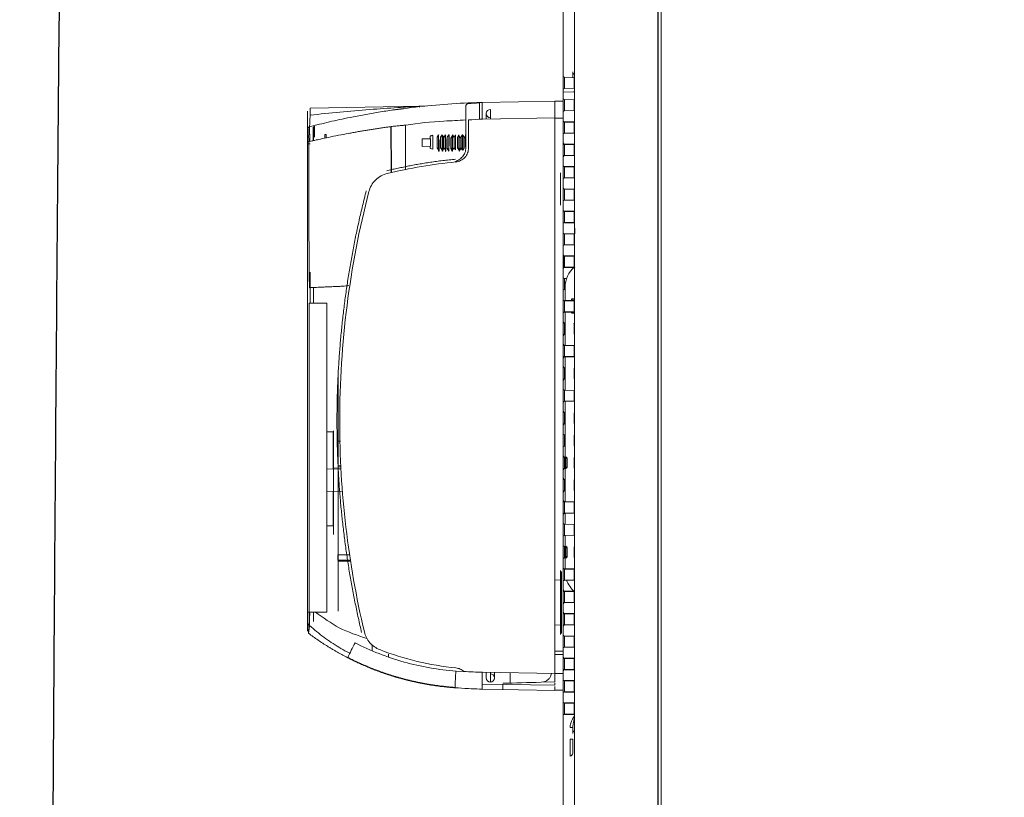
# Paper-space layout '_Right' of a CAD drawing. Header units: millimetres. Extents: x -605 to 634, y 5 to 2555.
# Tile 5 of 18: x -440 to -264, y 967 to 1106. Entities that reach past the tile are written whole.
import ezdxf

# ---------------------------------------------------------------- set-up
doc = ezdxf.new("R2010")
doc.units = ezdxf.units.MM

psp = doc.layouts.new('_Right')

# ---------------------------------------------------------------- linework, layer by layer
at = {"color": 144, "linetype": 'Continuous', "lineweight": 18}
for p, q in [((-325, 1512.12), (-325, 150.12)), ((-342.5, 539.12), (-342.5, 1409.12)), ((-340.47, 1409.12), (-340.47, 539.12)), ((-340.8, 1097.09), (-340.8, 1096.02)), ((-340.55, 1096.09), (-342.25, 1096.12)), ((-342.25, 1094.13), (-342.25, 1096.12)), ((-340.55, 1096.09), (-340.55, 1094.16)), ((-340.68, 1093.51), (-342.5, 1093.48)), ((-342.25, 1094.13), (-340.55, 1094.16)), ((-368.18, 1090.93), (-387.81, 1090.59)), ((-359.95, 1083.4), (-359.95, 1090.9)), ((-359.92, 1091.04), (-359.92, 1091.04)), ((-357.51, 1091.54), (-357.51, 1088.6)), ((-357.5, 1088.6), (-357.5, 1091.61)), ((-357, 1091.63), (-344, 1091.85)), ((-357, 1091.63), (-357, 1088.63)), ((-344, 987.87), (-344, 1091.83)), ((-344, 1091.83), (-342.5, 1091.83)), ((-340.55, 1092.09), (-342.25, 1092.12)), ((-342.25, 1090.13), (-342.25, 1092.12)), ((-340.55, 1092.09), (-340.55, 1090.16)), ((-388.3, 1088.92), (-388.3, 1090.09)), ((-387.81, 1090.59), (-387.81, 1089.36)), ((-387.59, 1089.38), (-387.81, 1089.36)), ((-356.3, 1089.63), (-356.3, 1088.64)), ((-355.55, 1088.65), (-355.55, 1090.38)), ((-342.25, 1090.13), (-340.55, 1090.16)), ((-387, 1087.37), (-387, 1085.45)), ((-359.46, 1088.5), (-359.46, 1083.46)), ((-344, 1088.86), (-356.97, 1088.63)), ((-344, 1088.83), (-342.5, 1088.83)), ((-342.25, 1086.13), (-342.25, 1088.12)), ((-340.55, 1088.09), (-340.55, 1086.16)), ((-385.15, 1085.88), (-384.95, 1085.88)), ((-385.15, 1085.22), (-385.15, 1085.88)), ((-384.95, 1085.26), (-384.95, 1085.88)), ((-366.3, 1085.13), (-366.3, 1085.57)), ((-365.82, 1083.26), (-365.82, 1085.69)), ((-364.8, 1085.83), (-364.8, 1082.93)), ((-364.2, 1085.83), (-364.45, 1085.39)), ((-364.2, 1085.83), (-364.2, 1082.93)), ((-363.85, 1085.32), (-364.1, 1085.72)), ((-363.6, 1085.83), (-363.6, 1082.93)), ((-363, 1085.83), (-363.25, 1085.39)), ((-362.9, 1085.83), (-363, 1085.83)), ((-363, 1085.83), (-363, 1082.93)), ((-362.9, 1083.83), (-362.9, 1085.83)), ((-362.65, 1085.25), (-362.4, 1085.61)), ((-362.4, 1085.61), (-362.4, 1082.93)), ((-362.3, 1085.83), (-362.3, 1082.93)), ((-361.8, 1085.83), (-362.05, 1085.39)), ((-361.8, 1085.83), (-361.8, 1083.14)), ((-361.2, 1085.83), (-361.45, 1085.39)), ((-361.2, 1085.83), (-361.2, 1083.14)), ((-361.1, 1082.93), (-361.1, 1085.61)), ((-360.85, 1085.25), (-361.1, 1085.61)), ((-360.6, 1085.83), (-360.85, 1085.39)), ((-360.5, 1085.83), (-360.6, 1085.83)), ((-360.6, 1085.83), (-360.6, 1083.14)), ((-360.25, 1085.39), (-360.5, 1085.83)), ((-360.5, 1085.83), (-360.5, 1083.04)), ((-360.25, 1085.25), (-360, 1085.61)), ((-360, 1083.62), (-360, 1085.83)), ((-388.3, 1084.21), (-387.81, 1084.21)), ((-366.25, 1085.13), (-367.75, 1085.13)), ((-367.75, 1085.13), (-367.75, 1083.75)), ((-366.25, 1083.78), (-366.25, 1085.13)), ((-365.05, 1085.39), (-365.05, 1083.51)), ((-364.8, 1084.93), (-364.7, 1084.93)), ((-364.7, 1084.93), (-364.7, 1082.93)), ((-364.45, 1085.39), (-364.45, 1083.51)), ((-364.2, 1085.13), (-364.1, 1085.13)), ((-364.2, 1084.93), (-364.1, 1084.93)), ((-363.85, 1083.36), (-363.85, 1085.39)), ((-363.6, 1085.13), (-363.5, 1085.13)), ((-363.5, 1085.13), (-363.5, 1082.93)), ((-363.25, 1085.39), (-363.25, 1083.36)), ((-363, 1084.93), (-362.9, 1084.93)), ((-363, 1083.83), (-362.9, 1083.83)), ((-362.65, 1083.36), (-362.65, 1085.25)), ((-362.4, 1084.93), (-362.3, 1084.93)), ((-362.05, 1085.39), (-362.05, 1083.51)), ((-361.45, 1085.39), (-361.45, 1083.51)), ((-360.85, 1085.39), (-360.85, 1083.36)), ((-360.6, 1085.13), (-360.5, 1085.13)), ((-360.25, 1085.39), (-360.25, 1083.36)), ((-360, 1084.93), (-359.95, 1084.93)), ((-360, 1083.83), (-359.95, 1083.83)), ((-342.25, 1082.13), (-342.25, 1084.12)), ((-340.55, 1084.09), (-340.55, 1082.16)), ((-367.75, 1083.75), (-366.25, 1083.78)), ((-366.3, 1083.36), (-366.3, 1083.78)), ((-366.3, 1083.36), (-365.82, 1083.26)), ((-365.05, 1083.51), (-364.8, 1083.14)), ((-364.8, 1082.93), (-364.7, 1082.93)), ((-364.45, 1083.51), (-364.2, 1083.14)), ((-364.2, 1082.93), (-364.1, 1082.93)), ((-363.85, 1083.44), (-364.1, 1083.04)), ((-364.1, 1082.93), (-363.85, 1083.36)), ((-363.85, 1083.51), (-363.6, 1083.14)), ((-363.25, 1083.44), (-363, 1083.04)), ((-362.65, 1083.51), (-362.4, 1083.14)), ((-362.4, 1082.93), (-362.3, 1082.93)), ((-362.05, 1083.51), (-362.3, 1083.14)), ((-362.05, 1083.51), (-361.8, 1083.14)), ((-361.45, 1083.51), (-361.2, 1083.14)), ((-360.85, 1083.51), (-361.1, 1083.14)), ((-361.1, 1082.93), (-360.85, 1083.36)), ((-360.85, 1083.51), (-360.6, 1083.14)), ((-360.6, 1083.62), (-360.5, 1083.62)), ((-360.25, 1083.44), (-360.5, 1083.04)), ((-343, 1073.26), (-343, 1079)), ((-342.25, 1078.13), (-342.25, 1080.12)), ((-340.55, 1080.09), (-340.55, 1078.16)), ((-340.55, 1076.09), (-342.25, 1076.12)), ((-342.25, 1074.13), (-342.25, 1076.12)), ((-340.55, 1076.09), (-340.55, 1074.16)), ((-342.25, 1074.13), (-340.55, 1074.16)), ((-342.25, 1070.13), (-342.25, 1072.12)), ((-340.55, 1072.09), (-340.55, 1070.16)), ((-340.55, 1068.09), (-342.25, 1068.12)), ((-342.25, 1066.13), (-342.25, 1068.12)), ((-340.55, 1068.09), (-340.55, 1066.16)), ((-340.47, 1069.13), (-340.5, 1069.13)), ((-340.5, 1066.17), (-340.5, 1012.09)), ((-342.25, 1066.13), (-340.55, 1066.16)), ((-340.55, 1064.09), (-340.55, 1062.16)), ((-387.81, 1055.67), (-387.81, 1061.27)), ((-341.9, 1060.12), (-342.25, 1060.12)), ((-342.25, 1058.13), (-342.25, 1060.12)), ((-387.2, 1055.66), (-387.2, 1058.5)), ((-342.25, 1058.13), (-342.17, 1058.13)), ((-342.17, 1058.52), (-342.17, 1056.12)), ((-387.99, 998.37), (-387.99, 1055.67)), ((-384.8, 1055.67), (-387.99, 1055.67)), ((-384.8, 1000.42), (-384.8, 1055.67)), ((-342.25, 1054.13), (-342.25, 1056.12)), ((-340.55, 1056.09), (-340.55, 1054.16)), ((-388.3, 999.82), (-388.3, 1054.17)), ((-342.17, 1054.13), (-342.17, 1048.12)), ((-342.25, 1050.13), (-342.25, 1052.12)), ((-340.55, 1052.09), (-340.55, 1050.16)), ((-342.25, 1046.13), (-342.25, 1048.12)), ((-340.55, 1048.09), (-340.55, 1046.16)), ((-342.17, 1046.13), (-342.17, 1040.12)), ((-342.17, 1044.12), (-342.25, 1044.12)), ((-342.25, 1042.13), (-342.25, 1044.12)), ((-340.55, 1044.09), (-340.55, 1042.16)), ((-382.8, 1000.58), (-382.8, 1042.68)), ((-342.25, 1042.13), (-342.17, 1042.13)), ((-340.55, 1040.09), (-342.25, 1040.12)), ((-342.25, 1038.13), (-342.25, 1040.12)), ((-340.55, 1040.09), (-340.55, 1038.16)), ((-342.25, 1038.13), (-340.55, 1038.16)), ((-342.17, 1038.13), (-342.17, 1020.12)), ((-342.17, 1036.12), (-342.25, 1036.12)), ((-342.25, 1034.13), (-342.25, 1036.12)), ((-340.55, 1036.09), (-340.55, 1034.16)), ((-383.6, 1015.82), (-383.6, 1032.83)), ((-342.25, 1034.13), (-342.17, 1034.13)), ((-384.8, 1032.65), (-383.7, 1032.68)), ((-383.7, 1032.68), (-383.7, 1026.03)), ((-382.39, 1030.98), (-382.85, 1030.98)), ((-342.17, 1032.12), (-342.25, 1032.12)), ((-342.25, 1030.13), (-342.25, 1032.12)), ((-340.55, 1032.09), (-340.55, 1030.16)), ((-342.25, 1030.13), (-342.17, 1030.13)), ((-342.17, 1028.12), (-342.25, 1028.12)), ((-342.25, 1026.13), (-342.25, 1028.12)), ((-342.05, 1028.12), (-342.05, 1026.14)), ((-341.8, 1026.39), (-341.8, 1027.87)), ((-340.55, 1028.09), (-340.55, 1026.16)), ((-382.23, 1025.99), (-384.8, 1026.06)), ((-382.23, 1026.19), (-383.6, 1026.23)), ((-342.25, 1026.13), (-342.17, 1026.13)), ((-340.5, 1026.16), (-340.47, 1026.16)), ((-342.17, 1024.12), (-342.25, 1024.12)), ((-342.25, 1022.13), (-342.25, 1024.12)), ((-340.55, 1024.09), (-340.55, 1022.16)), ((-342.25, 1022.13), (-342.17, 1022.13)), ((-381.98, 1022.07), (-384.8, 1022)), ((-383.7, 1022.03), (-383.7, 1015.82)), ((-342.25, 1018.13), (-342.25, 1020.12)), ((-340.55, 1020.09), (-340.55, 1018.16)), ((-342.17, 1018.13), (-342.17, 1016.12)), ((-384.8, 1015.82), (-383.7, 1015.82)), ((-340.55, 1016.09), (-342.25, 1016.12)), ((-342.25, 1014.13), (-342.25, 1016.12)), ((-340.55, 1016.09), (-340.55, 1014.16)), ((-342.25, 1014.13), (-340.55, 1014.16)), ((-342.17, 1014.13), (-342.17, 1008.12)), ((-342.25, 1010.13), (-342.25, 1012.12)), ((-342.05, 1012.12), (-342.05, 1010.14)), ((-341.8, 1010.39), (-341.8, 1011.87)), ((-340.55, 1012.09), (-340.55, 1010.16)), ((-382.85, 1009.7), (-382.85, 1010.63)), ((-382.85, 1010.63), (-380.7, 1010.63)), ((-340.5, 1010.18), (-340.5, 1009.13)), ((-382.8, 1009.52), (-380.52, 1009.5)), ((-342.25, 1006.13), (-342.25, 1008.12)), ((-340.55, 1008.09), (-340.55, 1006.16)), ((-344, 1006.87), (-343.99, 1006.87)), ((-343, 1007.85), (-343, 996.4)), ((-342.81, 996.68), (-342.81, 1007.57)), ((-343, 1006.13), (-344, 1006.18)), ((-342.25, 1002.13), (-342.25, 1004.12)), ((-340.55, 1004.09), (-340.55, 1002.16)), ((-384.8, 1000.42), (-388.3, 1000.42)), ((-387.99, 1000.13), (-387.81, 1000.13)), ((-387.99, 999.82), (-387.94, 999.82)), ((-387.2, 998.72), (-387.2, 1000.42)), ((-342.25, 998.13), (-342.25, 1000.12)), ((-340.55, 1000.09), (-340.55, 998.16)), ((-388.3, 998.06), (-387.99, 998.37)), ((-387.93, 999.13), (-387.94, 998.03)), ((-344, 998.08), (-343, 998.13)), ((-340.55, 996.09), (-342.25, 996.12)), ((-342.25, 994.13), (-342.25, 996.12)), ((-340.55, 996.09), (-340.55, 994.16)), ((-342.25, 994.13), (-340.55, 994.16)), ((-373.75, 992.4), (-373.75, 992.9)), ((-344, 993.43), (-342.5, 993.43)), ((-344, 992.84), (-342.5, 992.84)), ((-344, 991.78), (-343.97, 991.78)), ((-342.25, 990.13), (-342.25, 992.12)), ((-340.55, 992.09), (-340.55, 990.16)), ((-372.92, 988.93), (-373.05, 988.97)), ((-360.39, 989.78), (-361.72, 989.86)), ((-356.98, 989.63), (-344, 989.4)), ((-356.3, 989.63), (-356.3, 988.63)), ((-355.55, 989.6), (-355.55, 987.88)), ((-354.8, 988.63), (-354.8, 989.59)), ((-352, 989.54), (-352, 987.7)), ((-344, 989.43), (-342.5, 989.43)), ((-344, 987.35), (-357, 987.51)), ((-345.93, 987.95), (-346.45, 987.85)), ((-344, 987.87), (-346.04, 987.9)), ((-344, 987.35), (-344, 987.69)), ((-344, 987.07), (-344, 986.43)), ((-342.25, 986.13), (-342.25, 988.12)), ((-340.55, 988.09), (-340.55, 986.16)), ((-344, 986.4), (-357, 986.63)), ((-344, 986.43), (-342.5, 986.43)), ((-342.25, 982.13), (-342.25, 984.12)), ((-340.55, 984.09), (-340.55, 982.16)), ((-341.29, 979.73), (-340.8, 979.73)), ((-340.8, 979.73), (-340.8, 978.67)), ((-341.29, 977.65), (-340.8, 977.65)), ((-340.8, 977.65), (-340.8, 975.15))]:
    psp.add_line(p, q, dxfattribs=at)
at = {"color": 7, "linetype": 'Continuous', "lineweight": 25}
for p, q in [((-325.49, 539.12), (-325.49, 1409.12)), ((-368.3, 1090.86), (-368.18, 1090.88)), ((-372.99, 1090.27), (-372.11, 1090.39)), ((-371.95, 1090.41), (-371.08, 1090.53)), ((-340.55, 1088.09), (-342.25, 1088.12)), ((-387.2, 1084.78), (-387.2, 1087.2)), ((-373.25, 1079.06), (-373.32, 1087.31)), ((-365.82, 1085.69), (-366.3, 1085.57)), ((-364.8, 1085.83), (-365.05, 1085.39)), ((-364.1, 1085.72), (-364.1, 1082.93)), ((-363.6, 1085.83), (-363.85, 1085.39)), ((-362.05, 1085.39), (-362.3, 1085.83)), ((-359.95, 1085.83), (-360, 1085.83)), ((-342.25, 1086.13), (-340.55, 1086.16)), ((-340.55, 1084.09), (-342.25, 1084.12)), ((-363.6, 1082.93), (-363.5, 1082.93)), ((-363.25, 1083.36), (-363, 1082.93)), ((-362.65, 1083.36), (-362.4, 1082.93)), ((-342.25, 1082.13), (-340.55, 1082.16)), ((-340.55, 1080.09), (-342.25, 1080.12)), ((-342.25, 1078.13), (-340.55, 1078.16)), ((-340.55, 1072.09), (-342.25, 1072.12)), ((-342.25, 1070.13), (-340.55, 1070.16)), ((-340.5, 1069.13), (-340.5, 1068.08)), ((-340.55, 1064.09), (-342.25, 1064.12)), ((-342.25, 1062.13), (-342.25, 1064.12)), ((-342.25, 1062.13), (-340.55, 1062.16)), ((-340.55, 1056.09), (-342.25, 1056.12)), ((-340.5, 1056.44), (-341, 1056.44)), ((-341, 1056.44), (-341, 1056.1)), ((-342.25, 1054.13), (-340.55, 1054.16)), ((-341, 1054.15), (-341, 1053.94)), ((-341, 1053.94), (-340.5, 1053.94)), ((-342.17, 1052.12), (-342.25, 1052.12)), ((-342.25, 1050.13), (-342.17, 1050.13)), ((-340.55, 1048.09), (-342.25, 1048.12)), ((-342.25, 1046.13), (-340.55, 1046.16)), ((-382.85, 1026.59), (-382.25, 1026.59)), ((-340.55, 1020.09), (-342.25, 1020.12)), ((-342.25, 1018.13), (-340.55, 1018.16)), ((-342.17, 1012.12), (-342.25, 1012.12)), ((-342.25, 1010.13), (-342.17, 1010.13)), ((-340.55, 1008.09), (-342.25, 1008.12)), ((-342.25, 1006.13), (-340.55, 1006.16)), ((-340.55, 1004.09), (-342.25, 1004.12)), ((-342.25, 1002.13), (-340.55, 1002.16)), ((-387.89, 1000.13), (-387.89, 999.82)), ((-340.55, 1000.09), (-342.25, 1000.12)), ((-342.25, 998.13), (-340.55, 998.16)), ((-340.55, 992.09), (-342.25, 992.12)), ((-342.25, 990.13), (-340.55, 990.16)), ((-340.55, 988.09), (-342.25, 988.12)), ((-342.25, 986.13), (-340.55, 986.16)), ((-340.55, 984.09), (-342.25, 984.12)), ((-342.25, 982.13), (-340.55, 982.16))]:
    psp.add_line(p, q, dxfattribs=at)
at = {"color": 7, "linetype": 'Continuous', "lineweight": 25, "flags": 128}
for points in [[(-340.47, 1096.08), (-340.5, 1096.09), (-340.55, 1096.09)], [(-340.55, 1094.16), (-340.5, 1094.17), (-340.47, 1094.18)], [(-340.47, 1092.08), (-340.5, 1092.09), (-340.55, 1092.09)], [(-340.55, 1090.16), (-340.5, 1090.17), (-340.47, 1090.18)], [(-340.47, 1088.08), (-340.5, 1088.09), (-340.55, 1088.09)], [(-340.55, 1086.16), (-340.5, 1086.17), (-340.47, 1086.18)], [(-340.47, 1068.08), (-340.5, 1068.09), (-340.55, 1068.09)], [(-340.55, 1066.16), (-340.5, 1066.17), (-340.47, 1066.18)], [(-340.47, 1008.08), (-340.5, 1008.09), (-340.55, 1008.09)], [(-340.55, 1006.16), (-340.5, 1006.17), (-340.47, 1006.18)], [(-340.47, 992.08), (-340.5, 992.09), (-340.55, 992.09)], [(-340.55, 990.16), (-340.5, 990.17), (-340.47, 990.18)], [(-340.47, 984.08), (-340.5, 984.09), (-340.55, 984.09)], [(-340.55, 982.16), (-340.5, 982.17), (-340.47, 982.18)]]:
    psp.add_lwpolyline(points, dxfattribs=at)
at = {"color": 144, "linetype": 'Continuous', "lineweight": 18, "flags": 128}
for points in [[(-359.52, 1091.54), (-359.48, 1091.54), (-359.45, 1091.54)], [(-340.47, 1084.08), (-340.5, 1084.09), (-340.55, 1084.09)], [(-340.55, 1082.16), (-340.5, 1082.17), (-340.47, 1082.18)], [(-340.47, 1080.08), (-340.5, 1080.09), (-340.55, 1080.09)], [(-340.55, 1078.16), (-340.5, 1078.17), (-340.47, 1078.18)], [(-340.47, 1076.08), (-340.5, 1076.09), (-340.55, 1076.09)], [(-340.55, 1074.16), (-340.5, 1074.17), (-340.47, 1074.18)], [(-340.47, 1072.08), (-340.5, 1072.09), (-340.55, 1072.09)], [(-340.55, 1070.16), (-340.5, 1070.17), (-340.47, 1070.18)], [(-340.47, 1012.08), (-340.5, 1012.09), (-340.55, 1012.09)], [(-340.55, 1010.16), (-340.5, 1010.17), (-340.47, 1010.18)], [(-340.47, 1004.08), (-340.5, 1004.09), (-340.55, 1004.09)], [(-340.55, 1002.16), (-340.5, 1002.17), (-340.47, 1002.18)], [(-340.47, 1000.08), (-340.5, 1000.09), (-340.55, 1000.09)], [(-340.55, 998.16), (-340.5, 998.17), (-340.47, 998.18)], [(-340.47, 996.08), (-340.5, 996.09), (-340.55, 996.09)], [(-340.55, 994.16), (-340.5, 994.17), (-340.47, 994.18)], [(-340.47, 988.08), (-340.5, 988.09), (-340.55, 988.09)], [(-359.45, 986.72), (-359.49, 986.72), (-359.53, 986.72)], [(-340.55, 986.16), (-340.5, 986.17), (-340.47, 986.18)]]:
    psp.add_lwpolyline(points, dxfattribs=at)
at = {"color": 144, "linetype": 'Continuous', "lineweight": 18}
for centre, radius, start, end in [((-342.25, 1096.37), 0.25, 180, 269), ((-340.3, 1097.09), 0.5, 180, 250.7197), ((-342.25, 1093.88), 0.25, 91, 180), ((-342.25, 1092.37), 0.25, 180, 269), ((-355.55, 1089.63), 0.75, 90, 270), ((-342.25, 1089.88), 0.25, 91, 180), ((-387.01, 1087.19), 0.189, 86.3662, 175.8336), ((-342.25, 1088.37), 0.25, 180, 269), ((-387.8, 1086.77), 0.5, 104.582, 180), ((-342.25, 1085.88), 0.25, 91, 180), ((-388.09, 1083), 1.6, 88.4681, 97.4057), ((-387, 1085.25), 0.2, 90, 180), ((-342.25, 1080.37), 0.25, 180, 269), ((-342.25, 1077.88), 0.25, 91, 180), ((-342.25, 1076.37), 0.25, 180, 269), ((-342.25, 1073.88), 0.25, 91, 180), ((-342.25, 1072.37), 0.25, 180, 269), ((-342.25, 1069.88), 0.25, 91, 180), ((-342.25, 1068.37), 0.25, 180, 269), ((-342.25, 1065.88), 0.25, 91, 180), ((-340.55, 1063.84), 0.25, 78.463, 89), ((-337.41, 1058.52), 4.76, 129.7512, 180), ((-340.55, 1062.41), 0.25, 271, 281.537), ((-342.25, 1060.37), 0.25, 180, 269), ((-342.25, 1057.88), 0.25, 91, 180), ((-342.25, 1056.37), 0.25, 180, 269), ((-342.25, 1053.88), 0.25, 91, 180), ((-342.25, 1040.37), 0.25, 180, 269), ((-340.55, 1039.84), 0.25, 78.463, 89), ((-342.25, 1037.88), 0.25, 91, 180), ((-340.55, 1038.41), 0.25, 271, 281.537), ((-340.55, 1035.84), 0.25, 78.463, 89), ((-340.55, 1034.41), 0.25, 271, 281.537), ((-342.25, 1032.37), 0.25, 180, 269), ((-342.25, 1029.88), 0.25, 91, 180), ((-340.55, 1023.84), 0.25, 78.463, 89), ((-340.55, 1022.41), 0.25, 271, 281.537), ((-340.55, 1019.84), 0.25, 78.463, 89), ((-340.55, 1018.41), 0.25, 271, 281.537), ((-342.25, 1016.37), 0.25, 180, 269), ((-342.25, 1013.88), 0.25, 91, 180), ((-342.25, 1012.37), 0.25, 180, 269), ((-342.25, 1009.88), 0.25, 91, 180), ((-342.25, 1008.37), 0.25, 180, 269), ((-342.7, 1007.85), 0.3, 180, 247.9757), ((-342.25, 1005.88), 0.25, 91, 180), ((-337.41, 1007.72), 4.76, 199.3843, 229.7055), ((-342.7, 996.4), 0.3, 112.0243, 180), ((-342.25, 996.37), 0.25, 180, 269), ((-337.55, 972.44), 47.82, 151.9704, 155.5376), ((-342.25, 993.88), 0.25, 91, 180), ((-318.81, 986.02), 43.06, 174.8819, 178.8702), ((-355.55, 988.63), 0.75, 180, 90), ((-342.25, 988.37), 0.25, 180, 269), ((-342.25, 985.88), 0.25, 91, 180), ((-342.25, 984.37), 0.25, 180, 269), ((-342.25, 981.88), 0.25, 91, 180), ((-340.3, 978.67), 0.5, 109.2803, 180), ((-599.19, 976.15), 257.91, 359.6668, 0.3332), ((-341.3, 975.15), 0.5, 271, 0)]:
    psp.add_arc(centre, radius, start, end, dxfattribs=at)
at = {"color": 7, "linetype": 'Continuous', "lineweight": 25}
for centre, start, end in [((-342.25, 1084.37), 180, 269), ((-342.25, 1081.88), 91, 180), ((-342.25, 1064.37), 180, 269), ((-342.25, 1061.88), 91, 180), ((-340.55, 1055.84), 78.463, 89), ((-340.55, 1054.41), 271, 281.537), ((-342.25, 1052.37), 180, 269), ((-340.55, 1051.84), 78.463, 89), ((-342.25, 1049.88), 91, 180), ((-340.55, 1050.41), 271, 281.537), ((-342.25, 1048.37), 180, 269), ((-340.55, 1047.84), 78.463, 89), ((-342.25, 1045.88), 91, 180), ((-340.55, 1046.41), 271, 281.537), ((-342.25, 1044.37), 180, 269), ((-340.55, 1043.84), 78.463, 89), ((-342.25, 1041.88), 91, 180), ((-340.55, 1042.41), 271, 281.537), ((-342.25, 1036.37), 180, 269), ((-342.25, 1033.88), 91, 180), ((-340.55, 1031.84), 78.463, 89), ((-340.55, 1030.41), 271, 281.537), ((-342.25, 1028.37), 180, 269), ((-342.05, 1027.87), 0, 89), ((-340.55, 1027.84), 78.463, 89), ((-342.25, 1025.88), 91, 180), ((-342.05, 1026.39), 271, 0), ((-340.55, 1026.41), 271, 281.537), ((-342.25, 1024.37), 180, 269), ((-342.25, 1021.88), 91, 180), ((-342.25, 1020.37), 180, 269), ((-342.25, 1017.88), 91, 180), ((-340.55, 1015.84), 78.463, 89), ((-340.55, 1014.41), 271, 281.537), ((-342.05, 1011.87), 360, 89), ((-342.05, 1010.39), 271, 360), ((-342.25, 1004.37), 180, 269), ((-342.25, 1001.88), 91, 180), ((-342.25, 1000.37), 180, 269), ((-342.25, 997.88), 91, 180), ((-342.25, 992.37), 180, 269), ((-342.25, 989.88), 91, 180)]:
    psp.add_arc(centre, 0.25, start, end, dxfattribs=at)
for points, knots in [([(-525.44, 719.19), (-528.05, 716.49), (-533.23, 711.16), (-540.39, 702.77), (-547.01, 694.29), (-553.75, 684.78), (-560.45, 674.23), (-566.97, 662.65), (-573.1, 650.36), (-578.77, 637.4), (-583.9, 623.84), (-588.25, 610.55), (-591.91, 597.57), (-595.19, 583.95), (-598.03, 569.82), (-600.36, 555.31), (-602.09, 541.54), (-603.32, 528.56), (-604.13, 516.38), (-604.6, 505.02), (-604.8, 494.35), (-604.79, 482.02), (-604.41, 468.13), (-603.56, 452.92), (-602.59, 441.37), (-601.76, 433.16), (-601.19, 428), (-600.6, 423.07), (-600.02, 418.6), (-599.5, 414.81), (-599.09, 411.92), (-598.79, 409.86), (-598.55, 408.29), (-598.31, 406.69), (-598, 404.7), (-597.59, 402.18), (-597.09, 399.15), (-596.39, 395.06), (-595.46, 389.93), (-594.29, 383.82), (-592.96, 377.33), (-591.33, 369.82), (-589.33, 361.26), (-586.88, 351.66), (-584.13, 341.73), (-581.05, 331.52), (-577.63, 321.14), (-573.86, 310.69), (-569.76, 300.32), (-565.8, 291.29), (-562.21, 283.8), (-559.2, 277.95), (-556.39, 272.87), (-553.8, 268.5), (-551.44, 264.76), (-549.56, 261.96), (-548.11, 259.9), (-547.06, 258.46), (-546.09, 257.17), (-545.21, 256.03), (-544.42, 255.02), (-543.7, 254.14), (-542.93, 253.21), (-541.99, 252.11), (-540.77, 250.73), (-539.28, 249.11), (-537.62, 247.42), (-535.96, 245.83), (-534.48, 244.52), (-533.13, 243.37), (-531.66, 242.2), (-529.92, 240.91), (-527.96, 239.6), (-525.93, 238.37), (-523.35, 236.99), (-520.04, 235.53), (-515.83, 234.22), (-511.26, 233.43), (-506.41, 233.3), (-501.66, 233.91), (-497.26, 235.19), (-493.47, 236.89), (-490.23, 238.8), (-487.34, 240.95), (-484.8, 243.23), (-482.48, 245.65), (-480.23, 248.39), (-478.03, 251.5), (-475.69, 255.3), (-473.34, 259.74), (-471.04, 264.83), (-469.03, 269.94), (-467.19, 275.19), (-465.27, 281.32), (-463.32, 288.39), (-461.4, 296.3), (-459.68, 304.23), (-458.09, 312.44), (-456.53, 321.29), (-454.97, 331.15), (-453.46, 341.77), (-452.01, 353.17), (-450.6, 365.36), (-449.23, 378.68), (-448.07, 391.2), (-447.1, 402.7), (-446.29, 412.96), (-445.51, 423.75), (-444.75, 434.93), (-444.02, 446.54), (-443.35, 458.12), (-442.75, 469.36), (-442.23, 479.7), (-441.78, 489.1), (-441.41, 497.5), (-441.09, 504.84), (-440.83, 511.1), (-440.64, 516.11), (-440.49, 519.93), (-440.39, 522.62), (-440.31, 524.54), (-440.26, 526.08), (-440.18, 528.21), (-440.07, 531.19), (-439.89, 536.27), (-439.65, 543.17), (-439.37, 551.65), (-439.09, 560.7), (-438.81, 570.25), (-438.52, 580.71), (-438.22, 592.1), (-437.92, 604.36), (-437.62, 617.52), (-437.32, 631.58), (-437.03, 646.61), (-436.7, 664.9), (-436.36, 686.52), (-435.99, 711.59), (-435.66, 737.89), (-435.35, 765.44), (-435.06, 794.43), (-434.8, 824.89), (-434.54, 856.84), (-434.3, 890.12), (-434.06, 924.72), (-433.82, 960.64), (-433.57, 997.85), (-433.3, 1035.22), (-433, 1072.65), (-432.67, 1110.06), (-432.29, 1148.46), (-431.84, 1187.82), (-431.31, 1228.08), (-430.63, 1272.04), (-429.78, 1319.73), (-428.67, 1371.18), (-427.33, 1423.55), (-425.72, 1476.69), (-424.01, 1524.19), (-422.3, 1565.84), (-420.66, 1601.45), (-418.85, 1637.14), (-416.84, 1672.65), (-414.65, 1707.63), (-412.31, 1741.43), (-409.83, 1773.93), (-407.22, 1805.12), (-404.46, 1835.32), (-401.54, 1864.51), (-398.49, 1892.52), (-395.31, 1919.35), (-392, 1945.02), (-388.56, 1969.69), (-384.95, 1993.51), (-381.18, 2016.47), (-377.25, 2038.55), (-373.2, 2059.6), (-369.01, 2079.61), (-364.71, 2098.61), (-360.29, 2116.59), (-355.58, 2134.27), (-350.56, 2151.58), (-345.19, 2168.41), (-339.72, 2184.01), (-334.17, 2198.38), (-328.56, 2211.53), (-322.82, 2223.47), (-317.13, 2233.85), (-311.5, 2242.82), (-305.95, 2250.56), (-300.17, 2257.57), (-294.78, 2263.24), (-289.88, 2267.79), (-285.56, 2271.42), (-280.97, 2274.91), (-275.88, 2278.37), (-270.07, 2281.91), (-265.81, 2284.09), (-263.56, 2285.23)], [0, 0, 0, 0, 0.004013, 0.007934, 0.011774, 0.015542, 0.020461, 0.025274, 0.029988, 0.03552, 0.040919, 0.046184, 0.051312, 0.056297, 0.062314, 0.06808, 0.073581, 0.078802, 0.083731, 0.088355, 0.092686, 0.096877, 0.103637, 0.110072, 0.116165, 0.118463, 0.120707, 0.122895, 0.124919, 0.12659, 0.127907, 0.128753, 0.129345, 0.129998, 0.130888, 0.132013, 0.133374, 0.134968, 0.137533, 0.140345, 0.143326, 0.146473, 0.150773, 0.155331, 0.160133, 0.165162, 0.170399, 0.175822, 0.181408, 0.18706, 0.190942, 0.19446, 0.197627, 0.200457, 0.202966, 0.205164, 0.206319, 0.207372, 0.208326, 0.209182, 0.209942, 0.210607, 0.211208, 0.212081, 0.213105, 0.214386, 0.215895, 0.217289, 0.218459, 0.21942, 0.220442, 0.221719, 0.223179, 0.224558, 0.225833, 0.228158, 0.230579, 0.233051, 0.23556, 0.238074, 0.240593, 0.242464, 0.244348, 0.246226, 0.247837, 0.249399, 0.251242, 0.253121, 0.254956, 0.257698, 0.26017, 0.262589, 0.265007, 0.267418, 0.270792, 0.274075, 0.277256, 0.280405, 0.283838, 0.287609, 0.291744, 0.295903, 0.300419, 0.305315, 0.310614, 0.314163, 0.317886, 0.321789, 0.325879, 0.330002, 0.334345, 0.338387, 0.342107, 0.345482, 0.348494, 0.351128, 0.35337, 0.355208, 0.356505, 0.357466, 0.358087, 0.35857, 0.359116, 0.360365, 0.361763, 0.364562, 0.367759, 0.37085, 0.374255, 0.377981, 0.382039, 0.386437, 0.391098, 0.396106, 0.401472, 0.407159, 0.415652, 0.424575, 0.433935, 0.443741, 0.453996, 0.464904, 0.476285, 0.488142, 0.500472, 0.513275, 0.526544, 0.540273, 0.553255, 0.566607, 0.580317, 0.594373, 0.60876, 0.62346, 0.641484, 0.659892, 0.678638, 0.697673, 0.71694, 0.729652, 0.742417, 0.755215, 0.768022, 0.780616, 0.79286, 0.804416, 0.815627, 0.826487, 0.836994, 0.847142, 0.85676, 0.866029, 0.874949, 0.883521, 0.891909, 0.899937, 0.907608, 0.914925, 0.921892, 0.928514, 0.934796, 0.941528, 0.947839, 0.95374, 0.959241, 0.964339, 0.969052, 0.973421, 0.976996, 0.980376, 0.983599, 0.986704, 0.98873, 0.990735, 0.992733, 0.99489, 0.997307, 1, 1, 1, 1]), ([(-361.86, 986.87), (-362.09, 986.88), (-362.56, 986.92), (-363.26, 986.99), (-363.95, 987.06), (-364.62, 987.14), (-365.29, 987.23), (-365.96, 987.33), (-366.61, 987.44), (-367.25, 987.55), (-367.88, 987.67), (-368.51, 987.8), (-369.12, 987.93), (-369.73, 988.07), (-370.32, 988.21), (-370.91, 988.36), (-371.49, 988.52), (-372.06, 988.68), (-372.61, 988.84), (-373.16, 989.01), (-373.7, 989.18), (-374.23, 989.35), (-374.75, 989.53), (-375.26, 989.72), (-375.77, 989.9), (-376.26, 990.09), (-376.74, 990.28), (-377.22, 990.47), (-377.68, 990.66), (-378.14, 990.86), (-378.58, 991.05), (-379.02, 991.25), (-379.45, 991.45), (-379.87, 991.64), (-380.28, 991.84), (-380.68, 992.04), (-380.94, 992.18), (-381.07, 992.24)], [0, 0, 0, 0, 0.035232, 0.070072, 0.10452, 0.138576, 0.172241, 0.205514, 0.238395, 0.270884, 0.302981, 0.334687, 0.366001, 0.396923, 0.427453, 0.457592, 0.487339, 0.516694, 0.545657, 0.574228, 0.602408, 0.630196, 0.657592, 0.684596, 0.711209, 0.73743, 0.763259, 0.788696, 0.813741, 0.838395, 0.862657, 0.886527, 0.910005, 0.933091, 0.955786, 0.978089, 1, 1, 1, 1])]:
    psp.add_open_spline(points, degree=3, knots=knots, dxfattribs=at)
at = {"color": 144, "linetype": 'Continuous', "lineweight": 18}
for points in [[(-340.64, 1093.51), (-340.65, 1093.51), (-340.67, 1093.51), (-340.68, 1093.51)], [(-340.61, 1093.51), (-340.62, 1093.51), (-340.63, 1093.51), (-340.64, 1093.51)], [(-371.08, 1090.53), (-367.24, 1091.03), (-363.39, 1091.37), (-359.52, 1091.54)], [(-359.48, 1091.42), (-358.83, 1091.47), (-358.17, 1091.51), (-357.51, 1091.54)], [(-359.45, 1091.54), (-358.8, 1091.57), (-358.15, 1091.59), (-357.5, 1091.61)], [(-357.5, 1091.61), (-357.33, 1091.62), (-357.17, 1091.62), (-357, 1091.63)], [(-371.08, 1090.53), (-371.7, 1090.45), (-372.32, 1090.37), (-372.92, 1090.28)], [(-356.97, 1088.63), (-357.8, 1088.6), (-358.63, 1088.55), (-359.46, 1088.5)], [(-361.72, 1080.97), (-365.84, 1080.57), (-369.95, 1079.88), (-373.99, 1078.91)], [(-360.28, 989.77), (-359.18, 989.71), (-358.08, 989.66), (-356.98, 989.63)], [(-359.53, 986.72), (-360.3, 986.76), (-361.08, 986.81), (-361.86, 986.87)], [(-346.45, 987.85), (-348.85, 987.79), (-351.13, 987.73), (-353.3, 987.67)], [(-359.45, 986.72), (-358.8, 986.69), (-358.15, 986.66), (-357.5, 986.64)], [(-357, 986.63), (-357.17, 986.63), (-357.33, 986.64), (-357.5, 986.64)]]:
    psp.add_open_spline(points, degree=3, dxfattribs=at)
for points, knots in [([(-387.81, 1089.36), (-384.26, 1089.71), (-379.01, 1090.24), (-373.14, 1090.64), (-370.31, 1090.82), (-369.01, 1090.89), (-368.36, 1090.92), (-368.22, 1090.93), (-368.17, 1090.93), (-368.18, 1090.93), (-368.18, 1090.93)], [0, 0, 0, 0, 0.528532, 0.781458, 0.876235, 0.960658, 0.982274, 0.99128, 0.999366, 1, 1, 1, 1]), ([(-366.96, 1091), (-367.16, 1090.99), (-367.57, 1090.95), (-367.97, 1090.94), (-368.18, 1090.93)], [0, 0, 0, 0, 0.500245, 1, 1, 1, 1]), ([(-359.95, 1090.9), (-359.95, 1090.92), (-359.95, 1090.96), (-359.94, 1091.03), (-359.91, 1091.1), (-359.88, 1091.18), (-359.82, 1091.25), (-359.75, 1091.32), (-359.67, 1091.37), (-359.58, 1091.41), (-359.52, 1091.41), (-359.48, 1091.42)], [0, 0, 0, 0, 0.0830498, 0.1661749, 0.2505532, 0.3744133, 0.4999413, 0.6231578, 0.7496454, 0.8747632, 1, 1, 1, 1]), ([(-387.93, 1087.26), (-387.63, 1087.33), (-387.19, 1087.45), (-386.6, 1087.6), (-385.71, 1087.82), (-384.36, 1088.14), (-382.53, 1088.55), (-380.87, 1088.9), (-379.4, 1089.19), (-378.13, 1089.43), (-376.85, 1089.66), (-375.55, 1089.88), (-374.24, 1090.09), (-373.36, 1090.21), (-372.92, 1090.28)], [0, 0, 0, 0, 0.062527, 0.093791, 0.125053, 0.250041, 0.375205, 0.500066, 0.583469, 0.666788, 0.750062, 0.83333, 0.91663, 1, 1, 1, 1]), ([(-387.81, 1089.36), (-387.81, 1089.3), (-387.81, 1089.17), (-387.82, 1088.99), (-387.83, 1088.81), (-387.83, 1088.64), (-387.84, 1088.41), (-387.85, 1088.11), (-387.87, 1087.78), (-387.89, 1087.54), (-387.9, 1087.4), (-387.91, 1087.32), (-387.92, 1087.27), (-387.92, 1087.26), (-387.93, 1087.26)], [0, 0, 0, 0, 0.045916, 0.093833, 0.143809, 0.195903, 0.250172, 0.360222, 0.500379, 0.660798, 0.750336, 0.840432, 0.92378, 1, 1, 1, 1]), ([(-388.3, 1086.77), (-388.3, 1086.77), (-388.3, 1086.97), (-388.3, 1087.51), (-388.3, 1087.73), (-388.3, 1088.26), (-388.3, 1088.57), (-388.3, 1088.92)], [0, 0, 0, 0, 0.5, 0.5, 0.75, 0.75, 1, 1, 1, 1]), ([(-370.75, 1087.56), (-370.84, 1087.55), (-371.03, 1087.53), (-371.34, 1087.5), (-371.69, 1087.47), (-372.06, 1087.43), (-372.45, 1087.39), (-372.88, 1087.35), (-373.17, 1087.32), (-373.32, 1087.31)], [0, 0, 0, 0, 0.10668, 0.225497, 0.356443, 0.499478, 0.654518, 0.821426, 1, 1, 1, 1]), ([(-370.76, 1087.55), (-370.73, 1087.56), (-368.45, 1087.93), (-364.83, 1088.25), (-361.25, 1088.41), (-359.95, 1088.48)], [0, 0, 0, 0, 0.0078753, 0.640522, 1, 1, 1, 1]), ([(-370.75, 1087.56), (-370.72, 1084.92), (-370.69, 1082.26), (-370.75, 1079.59), (-370.75, 1079.56)], [0, 0, 0, 0, 0.987018, 1, 1, 1, 1]), ([(-388.3, 1084.58), (-388.3, 1084.74), (-388.3, 1084.89), (-388.3, 1085.19), (-388.3, 1085.34), (-388.3, 1085.76), (-388.3, 1086), (-388.3, 1086.39), (-388.3, 1086.54), (-388.3, 1086.73), (-388.3, 1086.77), (-388.3, 1086.77)], [0, 0, 0, 0, 0.125, 0.125, 0.25, 0.25, 0.5, 0.5, 0.75, 0.75, 1, 1, 1, 1]), ([(-388.05, 1084.59), (-388.06, 1084.97), (-388.07, 1085.33), (-388.07, 1085.83), (-388.06, 1085.99), (-388.06, 1086.28), (-388.05, 1086.41), (-388.03, 1086.77), (-388.02, 1086.95), (-387.97, 1087.19), (-387.95, 1087.25), (-387.93, 1087.26)], [0, 0, 0, 0, 0.25, 0.25, 0.375, 0.375, 0.5, 0.5, 0.75, 0.75, 1, 1, 1, 1]), ([(-373.32, 1087.31), (-373.57, 1087.27), (-374.07, 1087.2), (-374.82, 1087.09), (-375.58, 1086.98), (-376.33, 1086.86), (-377.09, 1086.74), (-377.85, 1086.62), (-378.61, 1086.49), (-379.38, 1086.36), (-380.14, 1086.22), (-381.27, 1086.02), (-382.74, 1085.74), (-384.42, 1085.4), (-385.85, 1085.1), (-386.76, 1084.9), (-387.31, 1084.77), (-387.66, 1084.69), (-387.9, 1084.63), (-388.05, 1084.59)], [0, 0, 0, 0, 0.048181, 0.09674, 0.145687, 0.195028, 0.244772, 0.29493, 0.34551, 0.396522, 0.447978, 0.499888, 0.623934, 0.749913, 0.84992, 0.924954, 0.946396, 0.967838, 1, 1, 1, 1]), ([(-387.83, 1084.64), (-387.84, 1084.89), (-387.87, 1085.52), (-387.9, 1086.4), (-387.92, 1086.98), (-387.93, 1087.22), (-387.93, 1087.25), (-387.93, 1087.26)], [0, 0, 0, 0, 0.172501, 0.447676, 0.722684, 0.862068, 1, 1, 1, 1]), ([(-388.3, 1058.26), (-388.3, 1060.31), (-388.3, 1062.41), (-388.3, 1066.68), (-388.3, 1068.85), (-388.3, 1072.17), (-388.3, 1073.29), (-388.3, 1075.54), (-388.3, 1076.67), (-388.3, 1078.37), (-388.3, 1078.93), (-388.3, 1080.06), (-388.3, 1080.63), (-388.3, 1082.32), (-388.3, 1083.45), (-388.3, 1084.58)], [0, 0, 0, 0, 0.25, 0.25, 0.5, 0.5, 0.625, 0.625, 0.75, 0.75, 0.8125, 0.8125, 0.875, 0.875, 1, 1, 1, 1]), ([(-388.05, 1084.59), (-388.05, 1084.03), (-388.05, 1082.92), (-388.05, 1081.24), (-388.05, 1079.56), (-388.04, 1078.21), (-388.05, 1077.15), (-388.05, 1076.35), (-388.04, 1075.47), (-388.04, 1074.3), (-388.04, 1072.86), (-388.03, 1071.31), (-388.02, 1069.87), (-388.02, 1068.55), (-388.01, 1067.24), (-388, 1065.95), (-387.99, 1064.67), (-387.98, 1063.4), (-387.97, 1062.15), (-387.96, 1060.9), (-387.95, 1059.67), (-387.94, 1058.87), (-387.93, 1058.46)], [0, 0, 0, 0, 0.062547, 0.125106, 0.18768, 0.250262, 0.276575, 0.306207, 0.339165, 0.37546, 0.43803, 0.500745, 0.551272, 0.601572, 0.65168, 0.701629, 0.751453, 0.80119, 0.850878, 0.900549, 0.950241, 1, 1, 1, 1]), ([(-361.92, 1080.95), (-361.79, 1081.02), (-361.54, 1081.14), (-361.18, 1081.36), (-360.84, 1081.6), (-360.54, 1081.89), (-360.29, 1082.22), (-360.12, 1082.55), (-360.02, 1082.85), (-359.96, 1083.13), (-359.95, 1083.31), (-359.95, 1083.4)], [0, 0, 0, 0, 0.125428, 0.250775, 0.380125, 0.499956, 0.626578, 0.749885, 0.834069, 0.916973, 1, 1, 1, 1]), ([(-359.46, 1083.46), (-359.46, 1083.18), (-359.51, 1082.88), (-359.72, 1082.3), (-359.89, 1082.02), (-360.32, 1081.54), (-360.59, 1081.35), (-361.14, 1081.08), (-361.44, 1081), (-361.72, 1080.97)], [0, 0, 0, 0, 0.25, 0.25, 0.5, 0.5, 0.75, 0.75, 1, 1, 1, 1]), ([(-374.1, 1079.39), (-373.8, 1079.46), (-373.2, 1079.61), (-372.29, 1079.81), (-371.35, 1080.01), (-370.38, 1080.21), (-369.39, 1080.4), (-368.38, 1080.58), (-367.34, 1080.75), (-366.27, 1080.92), (-365.18, 1081.07), (-364.06, 1081.22), (-362.92, 1081.35), (-362.15, 1081.43), (-361.76, 1081.47)], [0, 0, 0, 0, 0.072821, 0.147554, 0.224198, 0.302753, 0.383219, 0.465597, 0.549886, 0.636086, 0.724198, 0.814221, 0.906155, 1, 1, 1, 1]), ([(-373.99, 1078.91), (-374.36, 1078.82), (-374.74, 1078.67), (-375.46, 1078.28), (-375.79, 1078.03), (-376.39, 1077.45), (-376.64, 1077.12), (-377.05, 1076.41), (-377.19, 1076.03), (-377.29, 1075.66)], [0, 0, 0, 0, 0.25, 0.25, 0.5, 0.5, 0.75, 0.75, 1, 1, 1, 1]), ([(-383, 1034.61), (-383, 1035.06), (-383, 1035.95), (-382.98, 1037.29), (-382.95, 1038.62), (-382.92, 1039.96), (-382.87, 1041.29), (-382.81, 1042.63), (-382.74, 1043.97), (-382.65, 1045.3), (-382.56, 1046.64), (-382.46, 1047.97), (-382.34, 1049.31), (-382.22, 1050.64), (-382.08, 1051.98), (-381.94, 1053.31), (-381.78, 1054.64), (-381.61, 1055.98), (-381.43, 1057.31), (-381.24, 1058.64), (-381.04, 1059.96), (-380.82, 1061.29), (-380.6, 1062.62), (-380.37, 1063.94), (-380.12, 1065.26), (-379.87, 1066.59), (-379.6, 1067.91), (-379.32, 1069.22), (-379.03, 1070.54), (-378.73, 1071.85), (-378.42, 1073.17), (-378.1, 1074.48), (-377.88, 1075.35), (-377.77, 1075.78)], [0, 0, 0, 0, 0.0320905, 0.0641922, 0.0963051, 0.1284291, 0.1605643, 0.1927107, 0.2248682, 0.2570369, 0.2892167, 0.3214077, 0.3536099, 0.3858233, 0.4180478, 0.4502835, 0.4825304, 0.5147884, 0.5470576, 0.579338, 0.6116296, 0.6439323, 0.6762462, 0.7085713, 0.7409075, 0.773255, 0.8056136, 0.8379834, 0.8703643, 0.9027565, 0.9351598, 0.9675743, 1, 1, 1, 1]), ([(-377.29, 1075.66), (-379.02, 1068.98), (-380.33, 1062.17), (-382.07, 1048.43), (-382.51, 1041.51), (-382.51, 1034.61)], [0, 0, 0, 0, 0.5, 0.5, 1, 1, 1, 1]), ([(-388.3, 1054.17), (-388.3, 1054.88), (-388.3, 1055.59), (-388.3, 1056.95), (-388.3, 1057.62), (-388.3, 1058.26)], [0, 0, 0, 0, 0.5, 0.5, 1, 1, 1, 1]), ([(-387.93, 1058.46), (-387.89, 1058.46), (-387.77, 1058.47), (-387.52, 1058.49), (-387.15, 1058.51), (-386.65, 1058.53), (-386.03, 1058.56), (-385.27, 1058.59), (-384.39, 1058.62), (-383.5, 1058.66), (-382.68, 1058.69), (-382.01, 1058.73), (-381.41, 1058.77), (-381.04, 1058.81), (-380.86, 1058.83)], [0, 0, 0, 0, 0.017514, 0.052947, 0.106319, 0.17766, 0.267018, 0.374474, 0.500143, 0.642231, 0.74988, 0.843198, 0.926581, 1, 1, 1, 1]), ([(-378.58, 996.74), (-378.68, 997.17), (-378.88, 998.03), (-379.17, 999.32), (-379.45, 1000.61), (-379.72, 1001.91), (-379.98, 1003.2), (-380.22, 1004.5), (-380.46, 1005.8), (-380.69, 1007.1), (-380.9, 1008.41), (-381.11, 1009.71), (-381.3, 1011.01), (-381.48, 1012.32), (-381.66, 1013.63), (-381.82, 1014.94), (-381.97, 1016.25), (-382.12, 1017.55), (-382.25, 1018.87), (-382.37, 1020.18), (-382.48, 1021.49), (-382.58, 1022.8), (-382.67, 1024.11), (-382.74, 1025.43), (-382.81, 1026.74), (-382.87, 1028.05), (-382.92, 1029.36), (-382.95, 1030.68), (-382.98, 1031.99), (-383, 1033.3), (-383, 1034.18), (-383, 1034.61)], [0, 0, 0, 0, 0.034633, 0.069256, 0.103868, 0.138469, 0.173059, 0.207639, 0.242208, 0.276766, 0.311313, 0.34585, 0.380375, 0.41489, 0.449395, 0.483888, 0.518371, 0.552843, 0.587304, 0.621755, 0.656194, 0.690623, 0.725041, 0.759449, 0.793846, 0.828232, 0.862607, 0.896971, 0.931325, 0.965668, 1, 1, 1, 1]), ([(-382.51, 1034.61), (-382.51, 1028.28), (-382.14, 1021.92), (-380.67, 1009.29), (-379.56, 1003.02), (-378.1, 996.85)], [0, 0, 0, 0, 0.5, 0.5, 1, 1, 1, 1]), ([(-383.6, 1014.32), (-383.6, 1014.32), (-383.6, 1014.35), (-383.6, 1014.5), (-383.6, 1014.61), (-383.6, 1014.9), (-383.6, 1015.08), (-383.6, 1015.45), (-383.6, 1015.64), (-383.6, 1015.82)], [0, 0, 0, 0, 0.25, 0.25, 0.5, 0.5, 0.75, 0.75, 1, 1, 1, 1]), ([(-380.55, 1009.68), (-380.58, 1009.68), (-381.35, 1009.69), (-382.12, 1009.69), (-382.85, 1009.7)], [0, 0, 0, 0, 0.043623, 1, 1, 1, 1]), ([(-343, 1007.76), (-343, 1007.7), (-342.98, 1007.64), (-342.92, 1007.55), (-342.87, 1007.51), (-342.81, 1007.49)], [0, 0, 0, 0, 0.5, 0.5, 1, 1, 1, 1]), ([(-388.3, 997.02), (-388.3, 997.02), (-388.3, 997.04), (-388.3, 997.12), (-388.3, 997.18), (-388.3, 997.42), (-388.3, 997.66), (-388.3, 998.07), (-388.3, 998.21), (-388.3, 998.51), (-388.3, 998.67), (-388.3, 999.15), (-388.3, 999.48), (-388.3, 999.82)], [0, 0, 0, 0, 0.125, 0.125, 0.25, 0.25, 0.5, 0.5, 0.625, 0.625, 0.75, 0.75, 1, 1, 1, 1]), ([(-387.89, 999.82), (-387.9, 999.76), (-387.9, 999.64), (-387.92, 999.49), (-387.93, 999.35), (-387.94, 999.17), (-387.96, 998.95), (-387.99, 998.56), (-388.02, 998.12), (-388.05, 997.62), (-388.08, 997.2), (-388.09, 996.93), (-388.1, 996.77), (-388.1, 996.68), (-388.1, 996.63), (-388.1, 996.62), (-388.1, 996.61)], [0, 0, 0, 0, 0.039018, 0.072952, 0.10157, 0.124686, 0.189633, 0.248645, 0.380533, 0.498583, 0.627662, 0.749131, 0.812152, 0.875067, 0.937729, 1, 1, 1, 1]), ([(-387.94, 998.03), (-387.94, 998.67), (-387.93, 999.73), (-387.93, 1000.22), (-387.93, 1000.42)], [0, 0, 0, 0, 0.5993237, 1, 1, 1, 1]), ([(-377.62, 995.66), (-379.32, 996.23), (-382.64, 997.34), (-385.48, 999.41), (-386.87, 1000.42)], [0, 0, 0, 0, 0.510049, 1, 1, 1, 1]), ([(-388.1, 996.61), (-388.1, 996.61), (-388.1, 996.62), (-388.09, 996.63), (-388.09, 996.65), (-388.08, 996.69), (-388.08, 996.73), (-388.07, 996.79), (-388.06, 996.85), (-388.04, 996.93), (-388.03, 997.04), (-388, 997.21), (-387.97, 997.44), (-387.93, 997.7), (-387.91, 997.89), (-387.89, 997.99)], [0, 0, 0, 0, 0.051338, 0.103818, 0.157424, 0.212128, 0.267887, 0.324647, 0.382347, 0.440916, 0.500281, 0.619769, 0.750338, 0.863716, 1, 1, 1, 1]), ([(-387.89, 997.99), (-387.9, 998), (-387.92, 998.01), (-387.93, 998.03), (-387.94, 998.03)], [0, 0, 0, 0, 0.503383, 1, 1, 1, 1]), ([(-387.94, 998.03), (-387.93, 998.03), (-387.92, 998.01), (-387.9, 998), (-387.89, 997.99)], [0, 0, 0, 0, 0.496616, 1, 1, 1, 1]), ([(-380.7, 993.05), (-380.86, 993.13), (-381.53, 993.46), (-382.64, 994.1), (-384.03, 994.98), (-385.37, 995.92), (-386.66, 996.92), (-387.48, 997.64), (-387.89, 997.99)], [0, 0, 0, 0, 0.063341, 0.252224, 0.440196, 0.626053, 0.81296, 1, 1, 1, 1]), ([(-381.07, 992.24), (-381.25, 992.33), (-381.59, 992.51), (-382.11, 992.79), (-382.62, 993.07), (-383.14, 993.36), (-383.65, 993.66), (-384.17, 993.97), (-384.8, 994.36), (-385.54, 994.83), (-386.4, 995.4), (-387.25, 995.99), (-387.81, 996.41), (-388.1, 996.61)], [0, 0, 0, 0, 0.06991, 0.140306, 0.211195, 0.28258, 0.354467, 0.42686, 0.499764, 0.621908, 0.745983, 0.872008, 1, 1, 1, 1]), ([(-378.1, 996.85), (-378.02, 996.51), (-377.9, 996.17), (-377.57, 995.52), (-377.36, 995.21), (-376.88, 994.65), (-376.6, 994.41), (-376, 993.99), (-375.68, 993.82), (-375.35, 993.69)], [0, 0, 0, 0, 0.25, 0.25, 0.5, 0.5, 0.75, 0.75, 1, 1, 1, 1]), ([(-342.81, 996.77), (-342.87, 996.75), (-342.92, 996.71), (-342.98, 996.61), (-343, 996.55), (-343, 996.49)], [0, 0, 0, 0, 0.5, 0.5, 1, 1, 1, 1]), ([(-379.76, 994.91), (-376.98, 993.49), (-374.02, 992.33), (-367.94, 990.62), (-364.81, 990.08), (-361.69, 989.86)], [0, 0, 0, 0, 0.5, 0.5, 1, 1, 1, 1]), ([(-376.69, 994.58), (-376.69, 994.57), (-376.69, 994.49), (-376.69, 994.31), (-376.7, 993.99), (-376.7, 993.75), (-376.7, 993.57), (-376.7, 993.56)], [0, 0, 0, 0, 0.024142, 0.337241, 0.58433, 0.975326, 1, 1, 1, 1]), ([(-375.35, 993.69), (-373.17, 992.85), (-370.92, 992.14), (-366.35, 991.04), (-364.03, 990.65), (-361.7, 990.41)], [0, 0, 0, 0, 0.5, 0.5, 1, 1, 1, 1]), ([(-361.7, 990.41), (-361.44, 990.38), (-361.18, 990.32), (-360.7, 990.1), (-360.47, 989.95), (-360.28, 989.77)], [0, 0, 0, 0, 0.5, 0.5, 1, 1, 1, 1]), ([(-370.75, 988.32), (-371.18, 988.44), (-371.89, 988.62), (-372.59, 988.83), (-372.86, 988.92)], [0, 0, 0, 0, 0.60874, 1, 1, 1, 1]), ([(-370.75, 988.32), (-371.18, 988.44), (-371.89, 988.62), (-372.59, 988.83), (-372.86, 988.92)], [0, 0, 0, 0, 0.60874, 1, 1, 1, 1]), ([(-357, 989.63), (-357, 989.23), (-357, 988.84), (-357, 988.12), (-357, 987.78), (-357, 987.51)], [0, 0, 0, 0, 0.5, 0.5, 1, 1, 1, 1]), ([(-357, 989.63), (-357, 989.57), (-357, 989.45), (-357, 989.28), (-357, 989.1), (-357, 988.93), (-357, 988.76), (-357, 988.6), (-357, 988.44), (-357, 988.28), (-357, 988.13), (-357, 987.99), (-357, 987.86), (-357, 987.73), (-357, 987.62), (-357, 987.48), (-357, 987.32), (-357, 987.15), (-357, 987), (-357, 986.87), (-357, 986.77), (-357, 986.69), (-357, 986.64), (-357, 986.63), (-357, 986.63)], [0, 0, 0, 0, 0.037275, 0.074647, 0.112029, 0.149335, 0.186478, 0.223371, 0.25993, 0.296076, 0.33173, 0.366821, 0.401282, 0.43505, 0.468072, 0.500297, 0.556165, 0.614644, 0.675442, 0.738199, 0.802504, 0.8679, 0.933898, 1, 1, 1, 1]), ([(-346.04, 987.9), (-345.88, 987.95), (-345.55, 988.06), (-345.14, 988.36), (-344.74, 988.8), (-344.67, 989.18), (-344.63, 989.41)], [0, 0, 0, 0, 0.187682, 0.4021012, 0.6415439, 1, 1, 1, 1]), ([(-353.3, 987.46), (-353.3, 987.2), (-353.3, 986.66), (-353.3, 986.6), (-353.3, 986.56)], [0, 0, 0, 0, 0.49271, 1, 1, 1, 1]), ([(-341.29, 979.73), (-341.26, 980), (-341.17, 980.78), (-340.74, 981.44), (-340.47, 981.87)], [0, 0, 0, 0, 0.34959, 1, 1, 1, 1]), ([(-340.8, 979.73), (-340.78, 979.95), (-340.74, 980.54), (-340.57, 981.14), (-340.47, 981.51)], [0, 0, 0, 0, 0.3741341, 1, 1, 1, 1])]:
    psp.add_open_spline(points, degree=3, knots=knots, dxfattribs=at)

doc.saveas('drawing.dxf')
